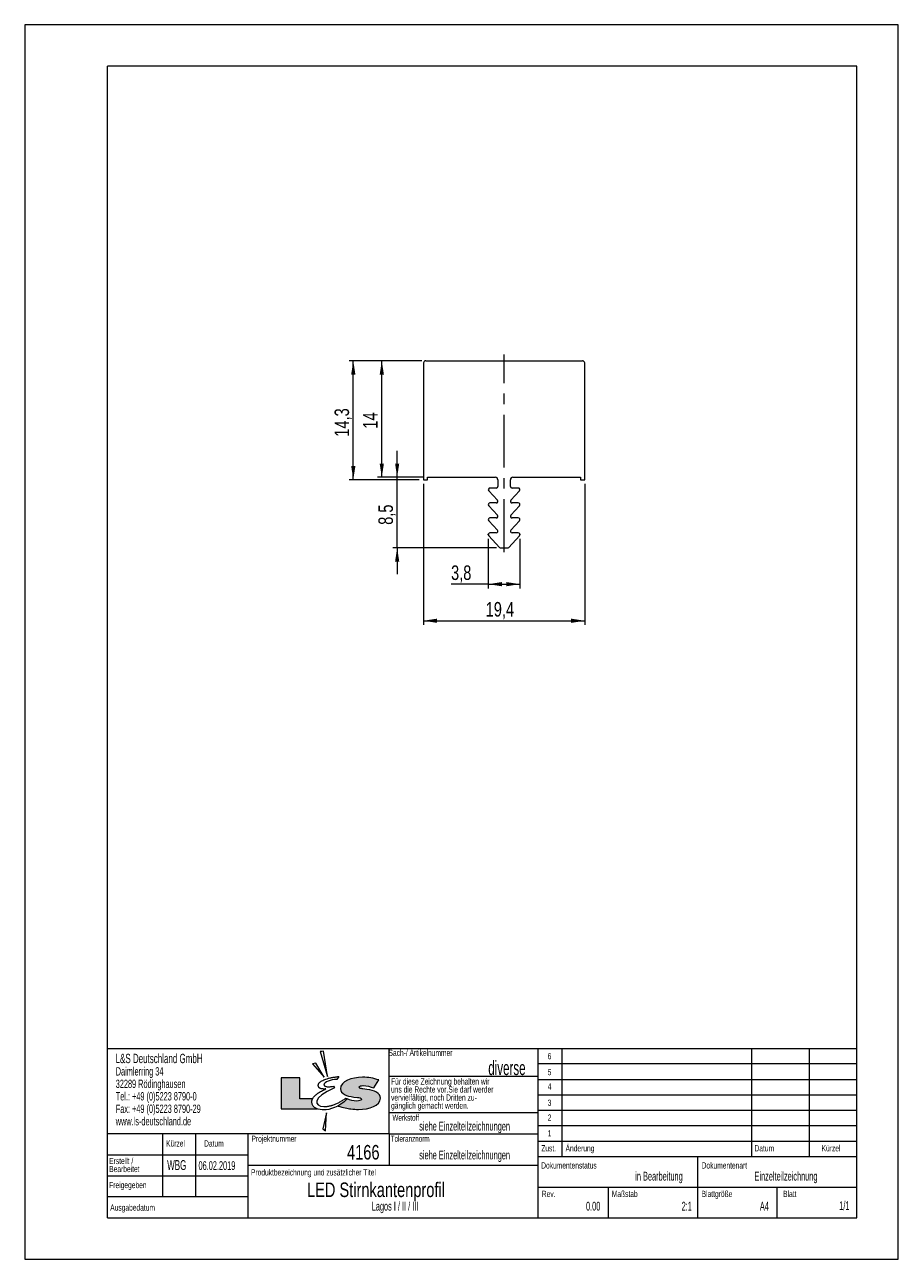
# Model space of a CAD drawing. Header units: millimetres. Extents: x 0 to 210, y 0 to 297.
import ezdxf

# ---------------------------------------------------------------- set-up
doc = ezdxf.new("R2010")
doc.units = ezdxf.units.MM
doc.header["$PDSIZE"] = -1
doc.linetypes.add('CENTERX2', pattern=[20.32, 12.7, -2.54, 2.54, -2.54])
doc.styles.add('SLDTEXTSTYLE0', font='TXT', dxfattribs={"width": 0.605})
doc.styles.add('SLDTEXTSTYLE1', font='TXT', dxfattribs={"width": 0.75})
doc.styles.add('SLDTEXTSTYLE2', font='TXT', dxfattribs={"width": 0.638186})
doc.dimstyles.new('SLDDIMSTYLE0', dxfattribs={"dimtxt": 3.5, "dimasz": 3.302, "dimexe": 0, "dimexo": 0.0625, "dimgap": 0.875, "dimtad": 1, "dimdec": 1, "dimlfac": 0.5, "dimrnd": 1e-09, "dimzin": 12, "dimdsep": 46, "dimtxsty": 'SLDTEXTSTYLE1', "dimsah": 1, "dimcen": 0.09, "dimadec": 0, "dimazin": 3, "dimtfac": 1, "dimtdec": 1, "dimtofl": 0, "dimtmove": 0, "dimatfit": 3, "dimfxl": 0, "dimfrac": 2, "dimtolj": 1, "dimtzin": 12, "dimarcsym": 0})
doc.dimstyles.new('SLDDIMSTYLE1', dxfattribs={"dimtxt": 3.5, "dimasz": 3.302, "dimexe": 0, "dimexo": 0.0625, "dimgap": 0.875, "dimtad": 1, "dimlfac": 0.5, "dimrnd": 1e-09, "dimzin": 12, "dimdsep": 46, "dimtxsty": 'SLDTEXTSTYLE1', "dimsah": 1, "dimcen": 0.09, "dimadec": 0, "dimazin": 3, "dimtfac": 1, "dimtofl": 0, "dimtmove": 0, "dimatfit": 3, "dimfxl": 0, "dimfrac": 2, "dimtolj": 1, "dimtzin": 12, "dimarcsym": 0})
doc.dimstyles.new('SLDDIMSTYLE2', dxfattribs={"dimtxt": 3.5, "dimasz": 3.302, "dimexe": 0, "dimexo": 0.0625, "dimgap": 0.875, "dimtad": 1, "dimdec": 1, "dimlfac": 0.5, "dimrnd": 1e-09, "dimzin": 12, "dimdsep": 46, "dimtxsty": 'SLDTEXTSTYLE1', "dimsah": 1, "dimcen": 0.09, "dimadec": 0, "dimazin": 3, "dimtfac": 1, "dimtofl": 0, "dimtmove": 0, "dimatfit": 3, "dimfxl": 0, "dimfrac": 2, "dimtolj": 1, "dimtzin": 12, "dimarcsym": 0})
doc.dimstyles.new('SLDDIMSTYLE3', dxfattribs={"dimtxt": 3.5, "dimasz": 3.302, "dimexe": 0, "dimexo": 0.0625, "dimgap": 0.875, "dimtad": 1, "dimdec": 1, "dimlfac": 0.5, "dimrnd": 1e-09, "dimzin": 12, "dimdsep": 46, "dimtxsty": 'SLDTEXTSTYLE1', "dimsah": 1, "dimcen": 0.09, "dimadec": 0, "dimazin": 3, "dimtfac": 1, "dimtmove": 0, "dimatfit": 0, "dimfxl": 0, "dimfrac": 2, "dimtolj": 1, "dimtzin": 12, "dimarcsym": 0})

# ---------------------------------------------------------------- blocks, each defined once
blk = doc.blocks.new('SW_NOTE_0')
at = {"color": 0, "linetype": 'Continuous', "lineweight": 0, "char_height": 1.499, "attachment_point": 1, "style": 'SLDTEXTSTYLE2'}
for s, insert in [('Erstellt /', (0, 1.93)), ('Bearbeitet', (0, 0))]:
    blk.add_mtext(s, dxfattribs=dict(at, insert=insert))
blk = doc.blocks.new('SW_NOTE_1')
at = {"color": 0, "linetype": 'Continuous', "lineweight": 0, "char_height": 2, "attachment_point": 1, "style": 'SLDTEXTSTYLE2'}
for s, insert in [('Daimlerring 34', (0, 2.58)), ('32289 Rödinghausen', (0, -0.42)), ('Tel.: +49 (0)5223 8790-0', (0, -3.42)), ('Fax: +49 (0)5223 8790-29', (0, -6.42)), ('www.ls-deutschland.de', (0, -9.42))]:
    blk.add_mtext(s, dxfattribs=dict(at, insert=insert))
blk = doc.blocks.new('SW_NOTE_2')
at = {"color": 0, "linetype": 'Continuous', "lineweight": 0, "char_height": 1.4986, "attachment_point": 1, "style": 'SLDTEXTSTYLE2'}
for s, insert in [('uns die Rechte vor.Sie darf werder', (0, 0)), ('Für diese Zeichnung behalten wir', (0, 1.93)), ('vervielfältigt, noch Dritten zu-', (0, -1.94)), ('gänglich gemacht werden.', (0, -3.88))]:
    blk.add_mtext(s, dxfattribs=dict(at, insert=insert))
blk = doc.blocks.new('_D')
at = {"color": 7, "linetype": 'Continuous', "lineweight": 0}
for p, q in [((111.44, 173.34), (111.44, 161.41)), ((119.04, 173.34), (119.04, 161.41)), ((111.44, 162.41), (102.49, 162.41)), ((111.44, 162.41), (119.04, 162.41))]:
    blk.add_line(p, q, dxfattribs=at)
for points in [[(111.44, 162.41), (114.74, 161.9), (114.74, 162.92)], [(119.04, 162.41), (115.74, 162.92), (115.74, 161.9)]]:
    blk.add_solid(points, dxfattribs=at)
at = {"color": 7, "linetype": 'Continuous', "lineweight": 0, "insert": (102.49, 166.92), "char_height": 3.5, "attachment_point": 1, "style": 'SLDTEXTSTYLE1'}
blk.add_mtext('3,8', dxfattribs=at)
blk = doc.blocks.new('_D_1')
at = {"color": 7, "linetype": 'Continuous', "lineweight": 0}
for p, q in [((95.43, 216.14), (84.84, 216.14)), ((85.84, 188.14), (85.84, 216.14)), ((95.84, 188.14), (84.84, 188.14))]:
    blk.add_line(p, q, dxfattribs=at)
for points in [[(85.84, 216.14), (85.33, 212.84), (86.35, 212.84)], [(85.84, 188.14), (86.35, 191.44), (85.33, 191.44)]]:
    blk.add_solid(points, dxfattribs=at)
at = {"color": 7, "linetype": 'Continuous', "lineweight": 0, "insert": (81.33, 199.83), "char_height": 3.5, "attachment_point": 1, "rotation": 90, "style": 'SLDTEXTSTYLE1'}
blk.add_mtext('14', dxfattribs=at)
blk = doc.blocks.new('_D_2')
at = {"color": 7, "linetype": 'Continuous', "lineweight": 0}
for p, q in [((95.43, 216.14), (77.99, 216.14)), ((78.99, 187.54), (78.99, 216.14)), ((94.84, 187.54), (77.99, 187.54))]:
    blk.add_line(p, q, dxfattribs=at)
for points in [[(78.99, 216.14), (78.48, 212.84), (79.5, 212.84)], [(78.99, 187.54), (79.5, 190.84), (78.48, 190.84)]]:
    blk.add_solid(points, dxfattribs=at)
at = {"color": 7, "linetype": 'Continuous', "lineweight": 0, "insert": (74.48, 197.89), "char_height": 3.5, "attachment_point": 1, "rotation": 90, "style": 'SLDTEXTSTYLE1'}
blk.add_mtext('14,3', dxfattribs=at)
blk = doc.blocks.new('_D_3')
at = {"color": 7, "linetype": 'Continuous', "lineweight": 0}
for p, q in [((89.53, 188.14), (89.53, 194.49)), ((95.84, 188.14), (88.53, 188.14)), ((89.53, 171.14), (89.53, 188.14)), ((113.43, 171.14), (88.53, 171.14)), ((89.53, 171.14), (89.53, 164.79))]:
    blk.add_line(p, q, dxfattribs=at)
for points in [[(89.53, 188.14), (90.04, 191.44), (89.03, 191.44)], [(89.53, 171.14), (89.03, 167.84), (90.04, 167.84)]]:
    blk.add_solid(points, dxfattribs=at)
at = {"color": 7, "linetype": 'Continuous', "lineweight": 0, "insert": (85.02, 176.69), "char_height": 3.5, "attachment_point": 1, "rotation": 90, "style": 'SLDTEXTSTYLE1'}
blk.add_mtext('8,5', dxfattribs=at)
blk = doc.blocks.new('_D_4')
at = {"color": 7, "linetype": 'Continuous', "lineweight": 0}
for p, q in [((95.84, 186.54), (95.84, 152.61)), ((134.64, 186.54), (134.64, 152.61)), ((95.84, 153.61), (134.64, 153.61))]:
    blk.add_line(p, q, dxfattribs=at)
for points in [[(95.84, 153.61), (99.14, 153.1), (99.14, 154.12)], [(134.64, 153.61), (131.34, 154.12), (131.34, 153.1)]]:
    blk.add_solid(points, dxfattribs=at)
at = {"color": 7, "linetype": 'Continuous', "lineweight": 0, "insert": (110.81, 158.12), "char_height": 3.5, "attachment_point": 1, "style": 'SLDTEXTSTYLE1'}
blk.add_mtext('19,4', dxfattribs=at)

msp = doc.modelspace()

# ---------------------------------------------------------------- hatches: boundary and pattern name
at = {"linetype": 'Continuous'}
h = msp.add_hatch(color=7, dxfattribs=at)
edge = h.paths.add_edge_path(flags=0)
edge.add_spline(control_points=[(70.329, 36.186), (69.624, 36.434), (69.016, 36.92), (69.016, 37.85)], knot_values=[1.4408523, 1.4408523, 1.4408523, 1.4408523, 2, 2, 2, 2], weights=[1, 1, 1, 1], degree=3, periodic=0)
edge.add_spline(control_points=[(69.016, 37.85), (69.016, 38.224), (69.187, 38.588)], knot_values=[2, 2, 2, 2.2248977, 2.2248977, 2.2248977], weights=[1, 1, 1], degree=2, periodic=0)
edge.add_line((69.187, 38.588), (66.118, 38.588))
edge.add_line((66.118, 38.588), (66.118, 43.672))
edge.add_line((66.118, 43.672), (61.671, 43.672))
edge.add_line((61.671, 43.672), (61.671, 36.186))
edge.add_line((61.671, 36.186), (70.329, 36.186))
h = msp.add_hatch(color=7, dxfattribs=at)
edge = h.paths.add_edge_path(flags=0)
edge.add_spline(control_points=[(85.09, 43.137), (83.908, 43.577), (82.649, 43.785), (81.28, 43.791)], knot_values=[8.0013567, 8.0013567, 8.0013567, 8.0013567, 8.9846629, 8.9846629, 8.9846629, 8.9846629], weights=[1, 1, 1, 1], degree=3, periodic=0)
edge.add_spline(control_points=[(81.28, 43.791), (81.249, 43.791), (81.218, 43.791), (81.186, 43.791)], knot_values=[1.8586342, 1.8586342, 1.8586342, 1.8586342, 1.9080427, 1.9080427, 1.9080427, 1.9080427], weights=[1, 1, 1, 1], degree=3, periodic=0)
edge.add_spline(control_points=[(81.186, 43.791), (78.542, 43.784), (75.924, 42.797), (75.908, 41.036)], knot_values=[9.0036821, 9.0036821, 9.0036821, 9.0036821, 9.9969699, 9.9969699, 9.9969699, 9.9969699], weights=[1, 1, 1, 1], degree=3, periodic=0)
edge.add_spline(control_points=[(75.908, 41.036), (75.908, 41.022), (75.908, 41.008), (75.909, 40.994)], knot_values=[5.0584239, 5.0584239, 5.0584239, 5.0584239, 5.0882252, 5.0882252, 5.0882252, 5.0882252], weights=[1, 1, 1, 1], degree=3, periodic=0)
edge.add_spline(control_points=[(75.909, 40.994), (75.93, 39.84), (77.381, 39.223), (79.105, 39.035)], knot_values=[10.0075725, 10.0075725, 10.0075725, 10.0075725, 11, 11, 11, 11], weights=[1, 1, 1, 1], degree=3, periodic=0)
edge.add_line((79.105, 39.035), (79.999, 38.936))
edge.add_spline(control_points=[(79.999, 38.936), (80.404, 38.887), (80.988, 38.857), (80.988, 38.52)], knot_values=[12, 12, 12, 12, 13, 13, 13, 13], weights=[1, 1, 1, 1], degree=3, periodic=0)
edge.add_spline(control_points=[(80.988, 38.52), (80.988, 38.181), (80.29, 38.072), (79.852, 38.072)], knot_values=[13, 13, 13, 13, 14, 14, 14, 14], weights=[1, 1, 1, 1], degree=3, periodic=0)
edge.add_spline(control_points=[(79.852, 38.072), (78.987, 38.072), (78.224, 38.293), (77.528, 38.589)], knot_values=[14, 14, 14, 14, 14.8464143, 14.8464143, 14.8464143, 14.8464143], weights=[1, 1, 1, 1], degree=3, periodic=0)
edge.add_spline(control_points=[(77.528, 38.589), (77.528, 38.589), (77.529, 38.588)], knot_values=[0.994185, 0.994185, 0.994185, 1, 1, 1], weights=[1, 1, 1], degree=2, periodic=0)
edge.add_line((77.529, 38.588), (77.524, 38.583))
edge.add_spline(control_points=[(77.524, 38.583), (76.788, 37.845), (76.01, 37.29), (75.253, 36.885)], knot_values=[0.0009572, 0.0009572, 0.0009572, 0.0009572, 0.3733534, 0.3733534, 0.3733534, 0.3733534], weights=[1, 1, 1, 1], degree=3, periodic=0)
edge.add_spline(control_points=[(75.253, 36.885), (75.307, 36.868), (75.362, 36.852), (75.418, 36.836)], knot_values=[0.0201609, 0.0201609, 0.0201609, 0.0201609, 0.0585192, 0.0585192, 0.0585192, 0.0585192], weights=[1, 1, 1, 1], degree=3, periodic=0)
edge.add_line((75.418, 36.836), (75.417, 36.835))
edge.add_spline(control_points=[(75.417, 36.835), (76.675, 36.458), (78.606, 36.081), (79.602, 36.066), (80.225, 36.066)], knot_values=[0.0608383, 0.0608383, 0.0608383, 0.0608383, 1, 1.9258863, 1.9258863, 1.9258863, 1.9258863], weights=[1, 1, 1, 1, 1], degree=3, periodic=0)
edge.add_spline(control_points=[(80.225, 36.066), (82.853, 36.073), (85.489, 36.953), (85.501, 38.726)], knot_values=[1.0040003, 1.0040003, 1.0040003, 1.0040003, 1.9977698, 1.9977698, 1.9977698, 1.9977698], weights=[1, 1, 1, 1], degree=3, periodic=0)
edge.add_spline(control_points=[(85.501, 38.726), (85.501, 38.736), (85.501, 38.747), (85.501, 38.758)], knot_values=[5.0488346, 5.0488346, 5.0488346, 5.0488346, 5.0705326, 5.0705326, 5.0705326, 5.0705326], weights=[1, 1, 1, 1], degree=3, periodic=0)
edge.add_spline(control_points=[(85.501, 38.758), (85.486, 40.015), (84.127, 40.625), (82.255, 40.882)], knot_values=[2.0054101, 2.0054101, 2.0054101, 2.0054101, 3, 3, 3, 3], weights=[1, 1, 1, 1], degree=3, periodic=0)
edge.add_line((82.255, 40.882), (81.248, 41.02))
edge.add_spline(control_points=[(81.248, 41.02), (80.908, 41.071), (80.356, 41.111), (80.356, 41.389)], knot_values=[4, 4, 4, 4, 5, 5, 5, 5], weights=[1, 1, 1, 1], degree=3, periodic=0)
edge.add_spline(control_points=[(80.356, 41.389), (80.356, 41.697), (80.924, 41.786), (81.313, 41.786)], knot_values=[5, 5, 5, 5, 6, 6, 6, 6], weights=[1, 1, 1, 1], degree=3, periodic=0)
edge.add_spline(control_points=[(81.313, 41.786), (82.27, 41.786), (83.13, 41.537), (83.893, 41.219)], knot_values=[6, 6, 6, 6, 7, 7, 7, 7], weights=[1, 1, 1, 1], degree=3, periodic=0)
edge.add_line((83.893, 41.219), (85.095, 43.136))
edge.add_line((85.095, 43.136), (85.09, 43.137))

# ---------------------------------------------------------------- linework, layer by layer
at = {"color": 7, "linetype": 'Continuous', "lineweight": 0}
for p, q in [((210, 297), (0, 297)), ((0, 297), (0, 0)), ((210, 0), (210, 297)), ((123.409, 24.711), (123.409, 50.611)), ((200, 10), (200, 50.611)), ((69.96, 47.164), (69.159, 47.013)), ((69.159, 47.013), (72.019, 43.792)), ((72.019, 43.792), (69.96, 47.164)), ((66.118, 43.672), (61.671, 43.672)), ((61.671, 43.672), (61.671, 36.186)), ((66.118, 38.588), (66.118, 43.672)), ((123.409, 43.952), (87.573, 43.952)), ((79.105, 39.035), (79.999, 38.936)), ((82.255, 40.882), (81.248, 41.02)), ((61.671, 36.186), (70.329, 36.186)), ((69.187, 38.588), (66.118, 38.588)), ((72.575, 35.205), (71.647, 31.364)), ((72.32, 30.904), (72.575, 35.205)), ((87.573, 35.315), (123.409, 35.315)), ((33.097, 30.2), (33.097, 15.05)), ((41.076, 30.2), (41.076, 15.05)), ((53.733, 15.05), (53.733, 30.2)), ((71.647, 31.364), (72.32, 30.904)), ((87.573, 30.2), (123.409, 30.2)), ((87.573, 30.2), (87.573, 22.625)), ((19.894, 25.15), (53.636, 25.15)), ((123.409, 24.711), (200, 24.711)), ((123.409, 10), (123.409, 24.711)), ((161.704, 24.711), (161.704, 10)), ((53.733, 22.625), (123.409, 22.625)), ((19.894, 20.1), (53.636, 20.1)), ((53.733, 15.05), (19.894, 15.05)), ((53.733, 10), (53.733, 15.05)), ((123.409, 17.356), (200, 17.356)), ((140.227, 17.356), (140.227, 10)), ((180.827, 17.356), (180.827, 10)), ((19.894, 10), (53.733, 10)), ((19.894, 10), (200, 10)), ((20, 10), (200, 10)), ((53.733, 10), (123.409, 10)), ((0, 0), (210, 0))]:
    msp.add_line(p, q, dxfattribs=at)
at = {"color": 250, "linetype": 'Continuous', "lineweight": 15}
for p, q in [((19.881, 26.171), (19.894, 287)), ((200, 287), (19.894, 287)), ((200, 10), (200, 287)), ((19.894, 10), (19.894, 50.611)), ((200, 50.611), (19.894, 50.611)), ((87.573, 30.2), (87.573, 50.611)), ((129.229, 24.711), (129.229, 50.611)), ((174.79, 24.711), (174.79, 50.611)), ((188.677, 24.711), (188.677, 50.611)), ((200, 47.013), (123.409, 47.013)), ((200, 43.136), (123.409, 43.136)), ((200, 39.511), (123.404, 39.511)), ((200, 35.811), (123.409, 35.811)), ((87.573, 30.2), (19.894, 30.2)), ((200, 32.111), (123.409, 32.111)), ((200, 28.352), (123.409, 28.352))]:
    msp.add_line(p, q, dxfattribs=at)
at = {"color": 7, "linetype": 'CENTERX2', "lineweight": 0}
msp.add_line((115.241, 170.149), (115.241, 217.651), dxfattribs=at)
at = {"color": 7, "linetype": 'Continuous', "lineweight": 15}
for p, q in [((95.841, 215.651), (95.841, 187.54)), ((96.431, 216.14), (134.052, 216.14)), ((134.641, 187.54), (134.641, 215.651)), ((95.841, 187.54), (96.841, 187.54)), ((96.841, 188.14), (113.141, 188.14)), ((96.841, 187.54), (96.841, 188.14)), ((113.741, 187.54), (113.741, 185.94)), ((116.741, 185.94), (116.741, 187.54)), ((117.341, 188.14), (133.641, 188.14)), ((133.641, 188.14), (133.641, 187.54)), ((133.641, 187.54), (134.641, 187.54)), ((111.548, 184.868), (113.635, 182.611)), ((113.341, 185.54), (111.841, 185.54)), ((116.848, 182.611), (118.935, 184.868)), ((118.641, 185.54), (117.141, 185.54)), ((111.548, 181.268), (113.635, 179.011)), ((113.341, 181.94), (111.841, 181.94)), ((116.848, 179.011), (118.935, 181.268)), ((118.641, 181.94), (117.141, 181.94)), ((113.341, 178.34), (111.841, 178.34)), ((118.641, 178.34), (117.141, 178.34)), ((111.548, 177.668), (113.635, 175.411)), ((116.848, 175.411), (118.935, 177.668)), ((111.548, 174.068), (114.137, 171.268)), ((113.341, 174.74), (111.841, 174.74)), ((116.345, 171.268), (118.935, 174.068)), ((118.641, 174.74), (117.141, 174.74)), ((114.431, 171.14), (116.052, 171.14))]:
    msp.add_line(p, q, dxfattribs=at)
at = {"color": 179, "linetype": 'Continuous', "lineweight": 0}
for p, q in [((71.058, 49.976), (72.769, 43.99)), ((72.769, 43.99), (71.81, 50.036)), ((74.212, 41.615), (74.446, 41.247)), ((75.521, 43.991), (75.003, 43.282)), ((83.893, 41.219), (85.095, 43.136)), ((79.105, 39.035), (79.999, 38.936)), ((82.255, 40.882), (81.248, 41.02))]:
    msp.add_line(p, q, dxfattribs=at)
at = {"color": 7, "linetype": 'Continuous', "lineweight": 15}
for centre, radius, start, end in [((96.431, 215.54), 0.6, 90, 169.3261), ((134.052, 215.54), 0.6, 10.6739, 90), ((113.141, 187.54), 0.6, 0, 90), ((117.341, 187.54), 0.6, 90, 180), ((111.841, 185.14), 0.4, 90, 222.76569), ((113.341, 185.94), 0.4, 270, 0), ((117.141, 185.94), 0.4, 180, 270), ((118.641, 185.14), 0.4, 317.23431, 90), ((111.841, 181.54), 0.4, 90, 222.76569), ((113.341, 182.34), 0.4, 270, 42.76569), ((117.141, 182.34), 0.4, 137.23431, 270), ((118.641, 181.54), 0.4, 317.23431, 90), ((111.841, 177.94), 0.4, 90, 222.76569), ((113.341, 178.74), 0.4, 270, 42.76569), ((117.141, 178.74), 0.4, 137.23431, 270), ((118.641, 177.94), 0.4, 317.23431, 90), ((113.341, 175.14), 0.4, 270, 42.76569), ((117.141, 175.14), 0.4, 137.23431, 270), ((111.841, 174.34), 0.4, 90, 222.76569), ((118.641, 174.34), 0.4, 317.23431, 90), ((114.431, 171.54), 0.4, 222.76569, 270), ((116.052, 171.54), 0.4, 270, 317.23431)]:
    msp.add_arc(centre, radius, start, end, dxfattribs=at)
at = {"color": 179, "linetype": 'Continuous', "lineweight": 0}
for points, degree in [([(71.81, 50.036), (71.557, 50.021), (71.307, 50.001), (71.058, 49.976)], 3), ([(70.577, 41.814), (70.516, 43.324), (75.521, 43.991)], 2), ([(72.389, 40.977), (70.577, 40.866), (70.577, 41.814)], 2), ([(75.003, 43.282), (73.578, 43.282), (71.946, 42.605), (71.946, 42.015)], 3), ([(71.946, 42.015), (71.946, 41.288), (74.212, 41.615)], 2), ([(81.215, 43.791), (78.553, 43.791), (75.908, 42.798), (75.908, 41.02)], 3), ([(80.356, 41.389), (80.356, 41.697), (80.924, 41.786), (81.313, 41.786)], 3), ([(85.095, 43.136), (83.893, 43.583), (82.612, 43.791), (81.215, 43.791)], 3), ([(81.313, 41.786), (82.27, 41.786), (83.13, 41.537), (83.893, 41.219)], 3), ([(69.016, 37.85), (69.016, 39.514), (72.389, 40.977)], 2), ([(74.446, 41.247), (69.126, 38.961), (69.438, 36.743), (71.923, 36.743)], 3), ([(71.923, 36.743), (74.408, 36.743), (77.155, 38.757)], 2), ([(75.908, 41.02), (75.908, 39.85), (77.368, 39.224), (79.105, 39.035)], 3), ([(77.155, 38.757), (77.404, 38.652), (77.529, 38.588)], 2), ([(79.999, 38.936), (80.404, 38.887), (80.988, 38.857), (80.988, 38.52)], 3), ([(80.193, 36.066), (82.838, 36.066), (85.501, 36.95), (85.501, 38.738)], 3), ([(81.248, 41.02), (80.908, 41.071), (80.356, 41.111), (80.356, 41.389)], 3), ([(85.501, 38.738), (85.501, 40.009), (84.137, 40.624), (82.255, 40.882)], 3), ([(71.923, 35.943), (70.961, 35.943), (69.016, 36.186), (69.016, 37.85)], 3), ([(77.529, 38.588), (75.554, 36.604), (73.272, 35.943), (71.923, 35.943)], 3), ([(75.169, 36.911), (75.17, 36.91), (75.171, 36.91), (75.172, 36.91)], 3), ([(79.852, 38.072), (78.987, 38.072), (78.224, 38.293), (77.528, 38.589)], 3), ([(80.988, 38.52), (80.988, 38.181), (80.29, 38.072), (79.852, 38.072)], 3)]:
    msp.add_open_spline(points, degree=degree, dxfattribs=at)
at = {"color": 7, "linetype": 'Continuous', "lineweight": 0}
for points, degree in [([(71.947, 42.041), (71.947, 42.027), (71.947, 42.014), (71.947, 42)], 3), ([(74.202, 41.614), (74.205, 41.614), (74.209, 41.615), (74.212, 41.615)], 3), ([(75.003, 43.282), (75.001, 43.282), (74.999, 43.282), (74.998, 43.282)], 3), ([(75.499, 43.988), (75.506, 43.989), (75.513, 43.99), (75.521, 43.991)], 3), ([(81.28, 43.791), (81.249, 43.791), (81.218, 43.791), (81.186, 43.791)], 3), ([(81.29, 41.786), (81.303, 41.786), (81.316, 41.786), (81.33, 41.786)], 3), ([(85.095, 43.136), (85.093, 43.136), (85.092, 43.137), (85.09, 43.137)], 3), ([(72.375, 40.97), (72.38, 40.973), (72.385, 40.975), (72.389, 40.977)], 3), ([(72.389, 40.977), (72.387, 40.977), (72.385, 40.977), (72.382, 40.976)], 3), ([(74.446, 41.247), (74.442, 41.245), (74.438, 41.243), (74.434, 41.242)], 3), ([(75.908, 41.036), (75.908, 41.022), (75.908, 41.008), (75.909, 40.994)], 3), ([(77.143, 38.748), (77.147, 38.751), (77.151, 38.754), (77.155, 38.757)], 3), ([(77.155, 38.757), (77.404, 38.652), (77.529, 38.588)], 2), ([(77.16, 38.755), (77.159, 38.756), (77.157, 38.756), (77.155, 38.757)], 3), ([(77.158, 38.756), (77.157, 38.756), (77.156, 38.757), (77.155, 38.757)], 3), ([(79.099, 39.036), (79.101, 39.036), (79.103, 39.035), (79.105, 39.035)], 3), ([(79.999, 38.936), (80.069, 38.927), (80.137, 38.92), (80.2, 38.913)], 3), ([(80.356, 41.389), (80.356, 41.389), (80.356, 41.389), (80.356, 41.39)], 3), ([(81.248, 41.02), (81.179, 41.03), (81.112, 41.039), (81.049, 41.048)], 3), ([(82.262, 40.881), (82.259, 40.882), (82.257, 40.882), (82.255, 40.882)], 3), ([(83.887, 41.222), (83.889, 41.221), (83.891, 41.22), (83.893, 41.219)], 3), ([(85.501, 38.726), (85.501, 38.736), (85.501, 38.747), (85.501, 38.758)], 3), ([(69.016, 37.823), (69.016, 37.837), (69.016, 37.851), (69.016, 37.865)], 3), ([(71.87, 36.744), (71.899, 36.743), (71.928, 36.743), (71.958, 36.743)], 3), ([(71.93, 35.943), (71.923, 35.943), (71.917, 35.943), (71.911, 35.943)], 3), ([(75.169, 36.911), (75.171, 36.91), (75.173, 36.909), (75.175, 36.909)], 3), ([(75.253, 36.885), (75.307, 36.868), (75.362, 36.852), (75.418, 36.836)], 3), ([(75.418, 36.836), (75.418, 36.835), (75.417, 36.835), (75.417, 36.835)], 3), ([(77.529, 38.588), (77.527, 38.586), (77.525, 38.585), (77.524, 38.583)], 3), ([(79.875, 38.072), (79.862, 38.072), (79.849, 38.072), (79.835, 38.072)], 3), ([(80.139, 36.066), (80.157, 36.066), (80.175, 36.066), (80.193, 36.066)], 3)]:
    msp.add_open_spline(points, degree=degree, dxfattribs=at)
for points, knots in [([(75.253, 36.885), (76.591, 36.475), (78.585, 36.081), (79.602, 36.066), (80.225, 36.066)], [0.0204307, 0.0204307, 0.0204307, 0.0204307, 1, 1.9258863, 1.9258863, 1.9258863, 1.9258863]), ([(80.988, 38.52), (80.988, 38.52), (80.988, 38.52), (80.988, 38.519), (80.988, 38.519)], [1.9980307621, 1.9980307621, 1.9980307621, 1.9980307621, 2, 2.0002038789, 2.0002038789, 2.0002038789, 2.0002038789])]:
    msp.add_open_spline(points, degree=3, knots=knots, dxfattribs=at)
for p in [(111.441, 174.34), (119.041, 174.34)]:
    msp.add_point(p, dxfattribs=at)

# ---------------------------------------------------------------- block references
at = {"color": 250, "linetype": 'Continuous', "lineweight": 0}
for name, p in [('SW_NOTE_1', (21.887, 43.636)), ('SW_NOTE_2', (88.065, 41.61)), ('SW_NOTE_0', (20.315, 22.476))]:
    msp.add_blockref(name, p, dxfattribs=at)

# ---------------------------------------------------------------- texts
at = {"color": 250, "linetype": 'Continuous', "lineweight": 0, "attachment_point": 1}
for s, insert, char_height, style in [('Sach-/ Artikelnummer', (87.455, 50.44), 1.4986, 'SLDTEXTSTYLE2'), ('L&S Deutschland GmbH', (21.856, 49.441), 2.2479, 'SLDTEXTSTYLE2'), ('diverse', (111.434, 47.757), 3.4396, 'SLDTEXTSTYLE0'), ('6', (125.721, 49.632), 1.499, 'SLDTEXTSTYLE2'), ('5', (125.721, 45.786), 1.499, 'SLDTEXTSTYLE2'), ('4', (125.721, 42.309), 1.499, 'SLDTEXTSTYLE2'), ('3', (125.721, 38.42), 1.499, 'SLDTEXTSTYLE2'), ('Werkstoff', (88.397, 34.831), 1.4986, 'SLDTEXTSTYLE0'), ('siehe Einzelteilzeichnungen', (94.834, 33.094), 2.11667, 'SLDTEXTSTYLE0'), ('2', (125.721, 34.831), 1.499, 'SLDTEXTSTYLE2'), ('Projektnummer', (54.514, 29.761), 1.4986, 'SLDTEXTSTYLE2'), ('Toleranznorm', (87.98, 29.761), 1.4986, 'SLDTEXTSTYLE0'), ('1', (125.721, 31.054), 1.499, 'SLDTEXTSTYLE2'), ('Kürzel', (33.986, 28.618), 1.4986, 'SLDTEXTSTYLE2'), ('Datum', (43.131, 28.618), 1.4986, 'SLDTEXTSTYLE2'), ('Zust.', (124.188, 27.461), 1.4986, 'SLDTEXTSTYLE2'), ('Änderung', (130.017, 27.461), 1.4986, 'SLDTEXTSTYLE2'), ('Datum', (175.436, 27.461), 1.4986, 'SLDTEXTSTYLE2'), ('Kürzel', (191.562, 27.461), 1.4986, 'SLDTEXTSTYLE2'), ('siehe Einzelteilzeichnungen', (94.834, 26.152), 2.11667, 'SLDTEXTSTYLE0'), ('Produktbezeichnung und zusätzlicher Titel', (54.389, 21.667), 1.4986, 'SLDTEXTSTYLE2'), ('Dokumentenstatus', (124.17, 23.334), 1.4986, 'SLDTEXTSTYLE2'), ('in Bearbeitung', (146.772, 21.055), 2.11667, 'SLDTEXTSTYLE0'), ('Dokumentenart', (162.726, 23.334), 1.4986, 'SLDTEXTSTYLE2'), ('Einzelteilzeichnung', (175.436, 21.055), 2.11667, 'SLDTEXTSTYLE0'), ('Freigegeben', (20.315, 18.615), 1.4986, 'SLDTEXTSTYLE2'), ('Rev.', (124.315, 16.484), 1.4986, 'SLDTEXTSTYLE2'), ('Maßstab', (141.133, 16.484), 1.4986, 'SLDTEXTSTYLE2'), ('Blattgröße', (162.726, 16.484), 1.4986, 'SLDTEXTSTYLE2'), ('Blatt', (182.311, 16.484), 1.4986, 'SLDTEXTSTYLE2'), ('Ausgabedatum', (20.556, 13.202), 1.4986, 'SLDTEXTSTYLE2'), ('Lagos I / II / III', (83.421, 13.84), 2.11667, 'SLDTEXTSTYLE0'), ('0.00', (134.929, 13.84), 2.1167, 'SLDTEXTSTYLE0'), ('2:1', (157.917, 13.84), 2.1167, 'SLDTEXTSTYLE0'), ('A4', (176.723, 13.84), 2.1167, 'SLDTEXTSTYLE0'), ('1/1', (195.808, 13.956), 2.1167, 'SLDTEXTSTYLE0')]:
    msp.add_mtext(s, dxfattribs=dict(at, insert=insert, char_height=char_height, style=style))
at = {"color": 7, "linetype": 'Continuous', "lineweight": 0, "attachment_point": 1}
for s, insert, char_height, style in [('4166', (77.488, 27.506), 3.5, 'SLDTEXTSTYLE1'), ('WBG', (34.246, 23.864), 2.3813, 'SLDTEXTSTYLE0'), ('06.02.2019', (41.78, 23.597), 2.1167, 'SLDTEXTSTYLE0'), ('LED Stirnkantenprofil', (67.858, 18.475), 3.5, 'SLDTEXTSTYLE1')]:
    msp.add_mtext(s, dxfattribs=dict(at, insert=insert, char_height=char_height, style=style))

# ---------------------------------------------------------------- dimensions: what is measured, and where the dimension line sits
at = {"color": 7, "linetype": 'Continuous', "lineweight": 0}
for base, p1, p2, dimstyle, picture, middle in [((78.988, 216.14), (95.841, 187.54), (96.431, 216.14), 'SLDDIMSTYLE2', '_D_2', (78.988, 202.414)), ((85.841, 216.14), (96.841, 188.14), (96.431, 216.14), 'SLDDIMSTYLE1', '_D_1', (85.841, 202.414)), ((89.534, 188.14), (114.431, 171.14), (96.841, 188.14), 'SLDDIMSTYLE3', '_D_3', (89.534, 179.919))]:
    dim = msp.add_linear_dim(base=base, p1=p1, p2=p2, angle=90, dimstyle=dimstyle, dxfattribs=at)
    dim.commit()
    dim.dimension.update_dxf_attribs({"geometry": picture, "text_midpoint": middle, "dimtype": 160})
for base, p1, p2, picture, middle in [((134.641, 153.607), (95.841, 187.54), (134.641, 187.54), '_D_4', (115.34, 153.607)), ((119.041, 162.409), (111.441, 174.34), (119.041, 174.34), '_D', (105.719, 162.409))]:
    dim = msp.add_linear_dim(base=base, p1=p1, p2=p2, dimstyle='SLDDIMSTYLE0', dxfattribs=at)
    dim.commit()
    dim.dimension.update_dxf_attribs({"geometry": picture, "text_midpoint": middle, "dimtype": 160})

doc.saveas('drawing.dxf')
